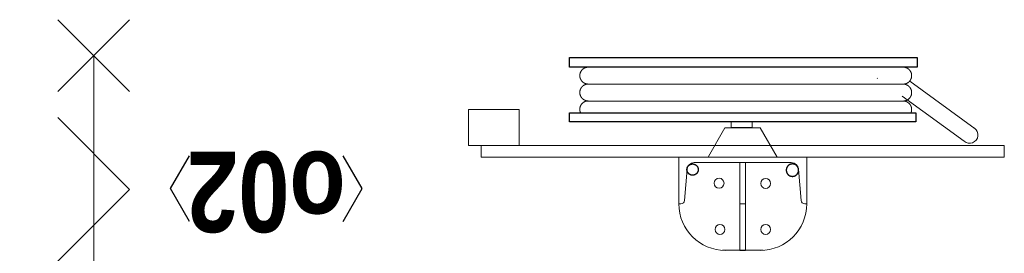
# Model space of a CAD drawing. Header units: millimetres. Extents: x 164654 to 368283, y 131426 to 252133.
# Tile 27 of 144: x 323158 to 324852, y 139438 to 139839. Entities that reach past the tile are written whole.
import ezdxf
from ezdxf.enums import TextEntityAlignment as Align

# ---------------------------------------------------------------- set-up
doc = ezdxf.new("R2010")
doc.units = ezdxf.units.MM
doc.header["$LTSCALE"] = 400
for name, color, linetype, lineweight in [('BA-Brandveiligheid', 7, 'Continuous', 15), ('Kozijnmerken', 43, 'Continuous', 9), ('None', 7, 'Continuous', 9)]:
    doc.layers.add(name, color=color, linetype=linetype, lineweight=lineweight)
doc.styles.add('Arial Narrow', font='ARIALN.TTF', dxfattribs={"height": 222.25})
doc.styles.add('Arial Narrow (bold)', font='ARIALNB.TTF', dxfattribs={"height": 172.861111})

# ---------------------------------------------------------------- blocks, each defined once
blk = doc.blocks.new('060min zelfsluitend X')
at = {"layer": 'BA-Brandveiligheid', "color": 7, "linetype": 'Continuous', "lineweight": 15}
for p, q in [((-480.2, 61.7), (-356.7, -61.7)), ((-480.2, -61.7), (-356.7, 61.7)), ((480.2, 61.7), (356.7, -61.7)), ((480.2, -61.7), (356.7, 61.7))]:
    blk.add_line(p, q, dxfattribs=at)
at = {"layer": 'None', "color": 7, "linetype": 'Continuous', "lineweight": 15}
for p, q in [((-305.3, -61.7), (-181.8, 61.7)), ((-58.3, -61.7), (-181.8, 61.7)), ((-58.3, -61.7), (65.2, 61.7)), ((188.6, -61.7), (65.2, 61.7)), ((188.6, -61.7), (312.1, 61.7)), ((-418.5, 0), (418.5, 0))]:
    blk.add_line(p, q, dxfattribs=at)
at = {"layer": 'BA-Brandveiligheid', "color": 43, "insert": (-730.2, 124.2), "char_height": 177.8, "attachment_point": 1, "style": 'Arial Narrow'}
blk.add_mtext('60', dxfattribs=at)
blk = doc.blocks.new('Kozijnmerk 50')
at = {"layer": 'Kozijnmerken', "color": 92, "linetype": 'Continuous', "lineweight": 25}
for points in [[(-132.2, 50.6), (-164.8, -5.8), (-132.2, -62.1)], [(132.2, 50.6), (164.8, -5.8), (132.2, -62.1)]]:
    blk.add_lwpolyline(points, dxfattribs=at)
at = {"layer": 'None', "color": 43, "style": 'Arial Narrow (bold)'}
blk.add_attdef('merk', text='', height=138.3, dxfattribs=at).set_placement((0, 0), align=Align.MIDDLE_CENTER)
blk = doc.blocks.new('*U34')
at = {"layer": 'None', "color": 140, "linetype": 'Continuous', "lineweight": 15, "flags": 128}
blk.add_lwpolyline([(-21.4, 110), (58.6, 110), (58.6, 106.7, -0.391021), (52.6, 100.2), (-0.9, 95.9, 0.391021), (-12.4, 83.5), (-12.4, -83.5, 0.391021), (-0.9, -95.9), (52.6, -100.2, -0.391021), (58.6, -106.7), (58.6, -110), (-21.4, -110)], format="xyb", close=True, dxfattribs=at)
blk = doc.blocks.new('*U35')
at = {"layer": 'None', "color": 253, "linetype": 'Continuous', "lineweight": 5}
for p, q in [((96.625, -278), (96.625, 266)), ((125.704, -278), (125.704, 266)), ((50.42, -31.849), (50.42, 29))]:
    blk.add_line(p, q, dxfattribs=at)
at = {"layer": 'None', "color": 140, "linetype": 'Continuous', "lineweight": 15}
for p, q in [((50.42, 29), (1.453, 57.31)), ((0, -61), (50.42, -31.849))]:
    blk.add_line(p, q, dxfattribs=at)
at = {"layer": 'None', "color": 92, "linetype": 'Continuous', "lineweight": 25}
for points in [[(60.916, 296), (76.476, 296), (76.476, -300), (60.916, -300)], [(154.785, 296), (171.344, 296), (171.344, -302), (154.785, -302)]]:
    blk.add_lwpolyline(points, close=True, dxfattribs=at)
at = {"layer": 'None', "color": 253, "linetype": 'Continuous', "lineweight": 5}
blk.add_lwpolyline([(50.929, 18), (60.916, 18), (60.916, -18), (50.929, -18)], close=True, dxfattribs=at)
for points, knots in [([(96.866, 264), (96.866, 268.997), (93.792, 272.9335), (90.718, 276.87), (85.875, 278.0735), (81.032, 279.277), (76.476, 277.238)], [0, 0, 0, 0.333549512, 0.333549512, 0.666828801, 0.666828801, 1, 1, 1]), ([(125.825, 264), (125.825, 267.886), (123.8855, 271.2505), (121.946, 274.615), (118.586, 276.5575), (115.226, 278.5), (107.466, 278.5), (104.106, 276.5575), (100.746, 274.615), (98.806, 271.2505), (96.866, 267.886), (96.866, 264)], [0, 0, 0, 0.166769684, 0.166769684, 0.333423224, 0.333423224, 0.499994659, 0.666566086, 0.666566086, 0.833226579, 0.833226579, 1, 1, 1]), ([(154.785, 264), (154.785, 267.886), (152.845, 271.2505), (150.905, 274.615), (147.5455, 276.5575), (144.186, 278.5), (140.306, 278.5), (136.426, 278.5), (133.066, 276.5575), (129.706, 274.615), (127.7655, 271.2505), (125.825, 267.886), (125.825, 264)], [0, 0, 0, 0.166772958, 0.166772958, 0.333424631, 0.333424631, 0.499985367, 0.499985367, 0.666556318, 0.666556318, 0.833223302, 0.833223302, 1, 1, 1]), ([(76.477, -291.432), (81.039, -293.343), (85.8175, -292.072), (90.596, -290.801), (93.6105, -286.876), (96.625, -282.951), (96.625, -278)], [0, 0, 0, 0.333165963, 0.333165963, 0.666458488, 0.666458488, 1, 1, 1]), ([(96.625, -278), (96.625, -281.901), (98.573, -285.2795), (100.521, -288.658), (103.895, -290.609), (107.269, -292.56), (111.165, -292.56), (115.061, -292.56), (118.435, -290.609), (121.809, -288.658), (123.7565, -285.2795), (125.704, -281.901), (125.704, -278)], [0, 0, 0, 0.166754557, 0.166754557, 0.333426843, 0.333426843, 0.500005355, 0.500005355, 0.666583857, 0.666583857, 0.833249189, 0.833249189, 1, 1, 1]), ([(125.704, -278), (125.704, -281.901), (127.6525, -285.2795), (129.601, -288.658), (132.975, -290.609), (136.349, -292.56), (140.245, -292.56), (144.141, -292.56), (147.5145, -290.609), (150.888, -288.658), (152.836, -285.2795), (154.784, -281.901), (154.784, -278)], [0, 0, 0, 0.166757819, 0.166757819, 0.333436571, 0.333436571, 0.500014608, 0.500014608, 0.666582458, 0.666582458, 0.833245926, 0.833245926, 1, 1, 1])]:
    blk.add_open_spline(points, degree=2, knots=knots, dxfattribs=at)
blk = doc.blocks.new('BSH')
at = {"layer": 'None', "color": 140, "linetype": 'Continuous', "lineweight": 15}
for p, q in [((0, -61), (0, 111.155)), ((-159.8585, -36.7557), (-159.8585, 32.756)), ((-80, -6.8893), (-80, 2.8892))]:
    blk.add_line(p, q, dxfattribs=at)
at = {"layer": 'None', "color": 253, "linetype": 'Continuous', "lineweight": 5}
for p, q in [((135.277, -233.0824), (136.142, -233.8294)), ((27.7468, -383.0008), (105.0969, -276.5164)), ((130.6676, -289.4337), (48.7568, -402.0618))]:
    blk.add_line(p, q, dxfattribs=at)
at = {"layer": 'None', "color": 140, "linetype": 'Continuous', "lineweight": 15}
for points in [[(20, 469.75), (82, 469.75), (82, 382.75), (20, 382.75)], [(0, 448), (20, 448), (20, -452), (0, -452)], [(-160, 2.8892), (-9, 2.8892), (-9, -6.8893), (-160, -6.8893)]]:
    blk.add_lwpolyline(points, close=True, dxfattribs=at)
at = {"layer": 'None', "color": 8, "linetype": 'Continuous', "lineweight": 5}
for centre in [(-124, 37.275), (-44.5, 38.775), (-124, -41.275), (-45, -41.275)]:
    blk.add_circle(centre, 8.5, dxfattribs=at)
at = {"layer": 'None', "color": 140, "linetype": 'Continuous', "lineweight": 15}
for centre, start, end in [((-80, 28), 90, 180), ((-80, -32), 180, 270)]:
    blk.add_arc(centre, 80, start, end, dxfattribs=at)
at = {"layer": 'None', "color": 9, "linetype": 'Continuous', "lineweight": 5}
blk.add_arc((38.2528, -392.5302), 14.18399, 137.79060093, 325.77092307, dxfattribs=at)
at = {"layer": 'None', "color": 92, "linetype": 'Continuous', "lineweight": 25}
for points, knots in [([(-11.70075, 86.5025), (-12.2626, 89.0317), (-14.0137, 90.9408), (-15.7648, 92.8499), (-18.23575, 93.6275), (-20.7067, 94.4051), (-23.236, 93.84325), (-25.7653, 93.2814), (-27.67445, 91.53015), (-29.5836, 89.7789), (-30.36125, 87.3079), (-31.1389, 84.8369), (-30.57705, 82.3077), (-30.0152, 79.7785), (-28.26385, 77.8694), (-26.5125, 75.9603), (-24.0415, 75.1827), (-21.5705, 74.4051), (-19.0412, 74.96695), (-16.5119, 75.5288), (-14.60305, 77.28005), (-12.6942, 79.0313), (-11.91655, 81.5023), (-11.1389, 83.9733), (-11.70075, 86.5025)], [0, 0, 0, 0.0833344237, 0.0833344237, 0.1666618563, 0.1666618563, 0.2499968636, 0.2499968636, 0.3333348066, 0.3333348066, 0.4166657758, 0.4166657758, 0.5000000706, 0.5000000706, 0.583336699, 0.583336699, 0.666668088, 0.666668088, 0.7500039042, 0.7500039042, 0.8333377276, 0.8333377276, 0.9166657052, 0.9166657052, 1, 1, 1]), ([(-11.75695, -89.71225), (-12.375, -92.4944), (-14.3012, -94.5944), (-16.2274, -96.6944), (-18.94545, -97.54975), (-21.6635, -98.4051), (-24.4457, -97.78705), (-27.2279, -97.169), (-29.328, -95.24265), (-31.4281, -93.3163), (-32.2835, -90.5982), (-33.1389, -87.8801), (-32.52085, -85.09795), (-31.9028, -82.3158), (-29.97635, -80.2158), (-28.0499, -78.1158), (-25.3318, -77.26045), (-22.6137, -76.4051), (-19.83145, -77.02315), (-17.0492, -77.6412), (-14.94945, -79.56755), (-12.8497, -81.4939), (-11.9943, -84.212), (-11.1389, -86.9301), (-11.75695, -89.71225)], [0, 0, 0, 0.083334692, 0.083334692, 0.1666618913, 0.1666618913, 0.2499964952, 0.2499964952, 0.3333343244, 0.3333343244, 0.4166651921, 0.4166651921, 0.4999998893, 0.4999998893, 0.5833365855, 0.5833365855, 0.6666673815, 0.6666673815, 0.7500034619, 0.7500034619, 0.8333376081, 0.8333376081, 0.9166653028, 0.9166653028, 1, 1, 1])]:
    blk.add_open_spline(points, degree=2, knots=knots, dxfattribs=at)
at = {"layer": 'None', "color": 7}
blk.add_blockref('*U35', (0, 0), dxfattribs=at)
at = {"layer": 'None', "color": 140, "rotation": 180}
blk.add_blockref('*U34', (-21.4, -2), dxfattribs=at)

msp = doc.modelspace()

# ---------------------------------------------------------------- block references
at = {"layer": 'Kozijnmerken', "color": 7, "rotation": 180}
msp.add_blockref('Kozijnmerk 50', (323581.97992, 139543.10215), dxfattribs=at).add_auto_attribs({'merk': 'o02'})
at = {"layer": 'None', "color": 7, "rotation": 90}
for name, p in [('060min zelfsluitend X', (323284.97992, 139358.72614)), ('BSH', (324399.97992, 139602.61699))]:
    msp.add_blockref(name, p, dxfattribs=at)

doc.saveas('drawing.dxf')
